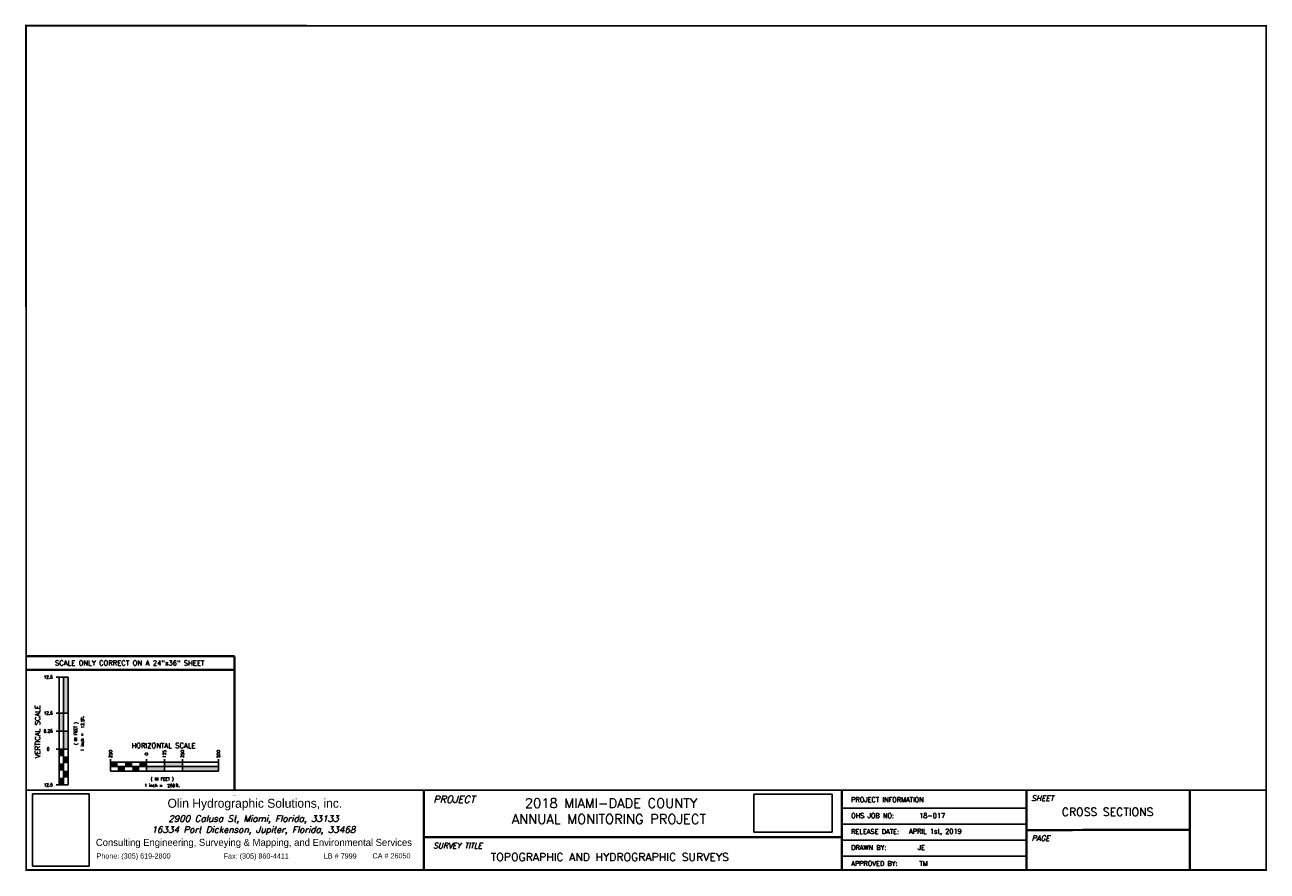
# Model space of a CAD drawing. Header units: feet. Extents: x 0 to 34.5, y 0 to 23.5.
import ezdxf
from ezdxf.enums import TextEntityAlignment as Align

# ---------------------------------------------------------------- set-up
doc = ezdxf.new("R2010")
doc.units = ezdxf.units.FT
doc.header["$MEASUREMENT"] = 0
doc.layers.add('TB FRAME', color=7, linetype='Continuous')
doc.styles.add('C10', font='complex', dxfattribs={"height": 0.04167})
doc.styles.add('C6', font='complex', dxfattribs={"height": 0.02499})
doc.styles.add('EURO', font='Euro____.pfb')
doc.styles.add('ITALICC', font='italicc')
doc.styles.add('ITALICT', font='italict')
doc.styles.add('ROMANS', font='Euro____.pfb', dxfattribs={"height": 1.2})
doc.styles.get("Standard").update_dxf_attribs({"font": 'simplex.shx'})
picture_1 = doc.add_image_def('image1.jpg', size_in_pixel=(1092, 1396))
picture_2 = doc.add_image_def('image2.jpg', size_in_pixel=(599, 291))

msp = doc.modelspace()

# ---------------------------------------------------------------- linework, layer by layer
for p, q in [((0.914, 5.367), (0.831, 5.367)), ((0.914, 5.367), (0.914, 2.367)), ((1.164, 5.367), (0.914, 5.367)), ((1.039, 2.367), (1.039, 5.367)), ((1.164, 2.367), (1.164, 5.367)), ((0.914, 4.367), (0.831, 4.367)), ((1.164, 4.367), (0.914, 4.367)), ((0.914, 3.867), (0.831, 3.867)), ((1.164, 3.867), (0.914, 3.867)), ((0.914, 3.367), (0.831, 3.367)), ((1.164, 3.367), (0.914, 3.367)), ((2.349, 3.002), (2.349, 3.085)), ((2.349, 3.002), (2.349, 2.752)), ((5.349, 3.002), (2.349, 3.002)), ((2.349, 2.877), (5.349, 2.877)), ((3.349, 3.002), (3.349, 3.085)), ((3.349, 2.752), (3.349, 3.002)), ((3.849, 3.002), (3.849, 3.085)), ((3.849, 2.752), (3.849, 3.002)), ((4.349, 3.002), (4.349, 3.085)), ((4.349, 2.752), (4.349, 3.002)), ((5.349, 3.002), (5.349, 3.085)), ((5.349, 2.752), (5.349, 3.002)), ((2.349, 2.752), (5.349, 2.752)), ((0.914, 2.367), (0.831, 2.367)), ((0.914, 2.367), (1.164, 2.367))]:
    msp.add_line(p, q)
for points in [[(1.044, 4.367), (1.164, 4.367), (1.044, 5.367), (1.164, 5.367)], [(0.914, 3.867), (1.044, 3.867), (0.914, 4.367), (1.044, 4.367)], [(1.044, 3.367), (1.164, 3.367), (1.044, 3.867), (1.164, 3.867)], [(0.914, 3.167), (1.044, 3.167), (0.914, 3.367), (1.044, 3.367)], [(1.044, 2.967), (1.164, 2.967), (1.044, 3.167), (1.164, 3.167)], [(0.914, 2.767), (1.044, 2.767), (0.914, 2.967), (1.044, 2.967)], [(1.044, 2.567), (1.164, 2.567), (1.044, 2.767), (1.164, 2.767)], [(2.349, 3.002), (2.349, 2.872), (2.549, 3.002), (2.549, 2.872)], [(2.549, 2.872), (2.549, 2.752), (2.749, 2.872), (2.749, 2.752)], [(2.749, 3.002), (2.749, 2.872), (2.949, 3.002), (2.949, 2.872)], [(2.949, 2.872), (2.949, 2.752), (3.149, 2.872), (3.149, 2.752)], [(3.149, 3.002), (3.149, 2.872), (3.349, 3.002), (3.349, 2.872)], [(3.349, 2.872), (3.349, 2.752), (3.849, 2.872), (3.849, 2.752)], [(3.849, 3.002), (3.849, 2.872), (4.349, 3.002), (4.349, 2.872)], [(4.349, 2.872), (4.349, 2.752), (5.349, 2.872), (5.349, 2.752)], [(0.914, 2.367), (1.044, 2.367), (0.914, 2.567), (1.044, 2.567)]]:
    msp.add_solid(points)
at = {"layer": 'TB FRAME'}
for p, q in [((22.692, 1.721), (27.824, 1.721)), ((22.692, 1.277), (27.824, 1.277)), ((22.692, 0.833), (27.824, 0.833)), ((22.692, 0.389), (27.824, 0.389))]:
    msp.add_line(p, q, dxfattribs=at)
at = {"layer": 'TB FRAME', "color": 7, "const_width": 0.0503}
msp.add_lwpolyline([(-0.005, 23.502), (34.496, 23.5), (34.496, 0), (0, 0), (-0.005, 23.502)], dxfattribs=at)
at = {"layer": 'TB FRAME'}
for points, const_width in [([(-0.005, 5.952), (5.795, 5.952)], 0.0644), ([(5.795, 5.952), (5.795, 2.221)], 0.0644), ([(-0.005, 5.569), (5.795, 5.569)], 0.0644), ([(34.496, 2.221), (0, 2.221)], 0.0503), ([(5.795, 2.065), (5.795, 2.059)], 0.0644), ([(11.062, 2.221), (11.062, 0)], 0.0644), ([(22.692, 2.221), (22.692, 0)], 0.0644), ([(27.824, 2.221), (27.824, 0)], 0.0644), ([(32.371, 2.231), (32.371, 0.01)], 0.0644), ([(27.824, 1.111), (32.371, 1.12)], 0.0644), ([(11.062, 0.911), (22.692, 0.911)], 0.0644)]:
    msp.add_lwpolyline(points, dxfattribs=dict(at, const_width=const_width))

# ---------------------------------------------------------------- texts
for s, height, style, p in [('SCALE ONLY CORRECT ON A 24"x36" SHEET', 0.1389, 'C10', (2.878, 5.695)), ('12.5', 0.0833, 'C6', (0.611, 5.327)), ('12.5', 0.0833, 'C6', (0.611, 4.327)), ('6.25', 0.0833, 'C6', (0.611, 3.827)), ('HORIZONTAL SCALE', 0.1389, 'C10', (3.821, 3.396)), ('0', 0.0833, 'C6', (0.611, 3.327)), ('( IN FEET )', 0.0833, 'C6', (3.783, 2.494)), ('12.5', 0.0833, 'C6', (0.611, 2.327)), ('1 inch =     ft.', 0.0833, 'C6', (3.783, 2.313)), ('250', 0.0833, 'C6', (4.033, 2.308))]:
    msp.add_text(s, height=height, dxfattribs=dict(style=style)).set_placement(p, align=Align.CENTER)
for s, height, style, p in [('VERTICAL SCALE', 0.1389, 'C10', (0.385, 3.854)), ('12.5', 0.0833, 'C6', (1.611, 4.071)), ('( IN FEET )', 0.0833, 'C6', (1.422, 3.801)), ('1 inch =     ft.', 0.0833, 'C6', (1.603, 3.801)), ('250', 0.0833, 'C6', (2.388, 3.23)), ('0', 0.0833, 'C6', (3.388, 3.23)), ('125', 0.0833, 'C6', (3.888, 3.231)), ('250', 0.0833, 'C6', (4.388, 3.23)), ('500', 0.0833, 'C6', (5.388, 3.231))]:
    msp.add_text(s, height=height, rotation=90, dxfattribs=dict(style=style)).set_placement(p, align=Align.CENTER)
for s, height, style, p in [('SHEET', 0.1509, 'ITALICC', (27.962, 1.922)), ('PROJECT', 0.1988, 'ITALICC', (11.322, 1.869)), ('SURVEY TITLE', 0.15093, 'ITALICC', (11.325, 0.603)), ('PAGE', 0.1509, 'ITALICC', (27.963, 0.812)), ('Phone: (305) 619-2800', 0.14492, 'ROMANS', (1.957, 0.319)), ('Fax: (305) 860-4411', 0.14492, 'ROMANS', (5.493, 0.316)), ('LB # 7999', 0.1449, 'ROMANS', (8.28, 0.32)), ('CA # 26050', 0.1449, 'ROMANS', (9.634, 0.323))]:
    msp.add_text(s, height=height, dxfattribs=dict(at, style=style)).set_placement(p)
at = {"layer": 'TB FRAME', "color": 1, "style": 'EURO'}
msp.add_text('Olin Hydrographic Solutions, inc. ', height=0.25048, dxfattribs=at).set_placement((3.932, 1.733))
at = {"layer": 'TB FRAME'}
for s, height, p in [('2018 MIAMI-DADE COUNTY', 0.2664, (13.871, 1.728)), ('PROJECT INFORMATION', 0.1332, (22.949, 1.891)), ('CROSS SECTIONS', 0.222, (28.808, 1.507)), ('ANNUAL MONITORING PROJECT', 0.2664, (13.51, 1.284)), ('OHS JOB NO:      18-017', 0.1332, (22.949, 1.447)), ('RELEASE DATE:', 0.1332, (22.949, 1.003)), ('APRIL 1st, 2019', 0.1332, (24.561, 1.01)), ('DRAWN BY:        JE', 0.1332, (22.949, 0.559)), ('TOPOGRAPHIC AND HYDROGRAPHIC SURVEYS', 0.222, (12.925, 0.251)), ('APPROVED BY:     TM', 0.1332, (22.949, 0.115))]:
    msp.add_text(s, height=height, dxfattribs=at).set_placement(p)
for s, height, style, p in [('2900 Calusa St, Miami, Florida, 33133', 0.17892, 'ITALICT', (6.32, 1.342)), ('16334 Port Dickenson, Jupiter, Florida, 33468', 0.17892, 'ITALICT', (6.32, 1.036)), ('Consulting Engineering, Surveying & Mapping, and Environmental Services ', 0.19681, 'EURO', (6.371, 0.67))]:
    msp.add_text(s, height=height, dxfattribs=dict(at, style=style)).set_placement(p, align=Align.CENTER)

# ---------------------------------------------------------------- pictures from other files: only their frames are drawn
image = msp.add_image(picture_1, insert=(0.177, 0.107), size_in_units=(1.578, 2.018), dxfattribs=at)
image.dxf.flags = 7
image = msp.add_image(picture_2, insert=(20.244, 1.052), size_in_units=(2.181, 1.059), dxfattribs=at)
image.dxf.flags = 7

doc.saveas('drawing.dxf')
